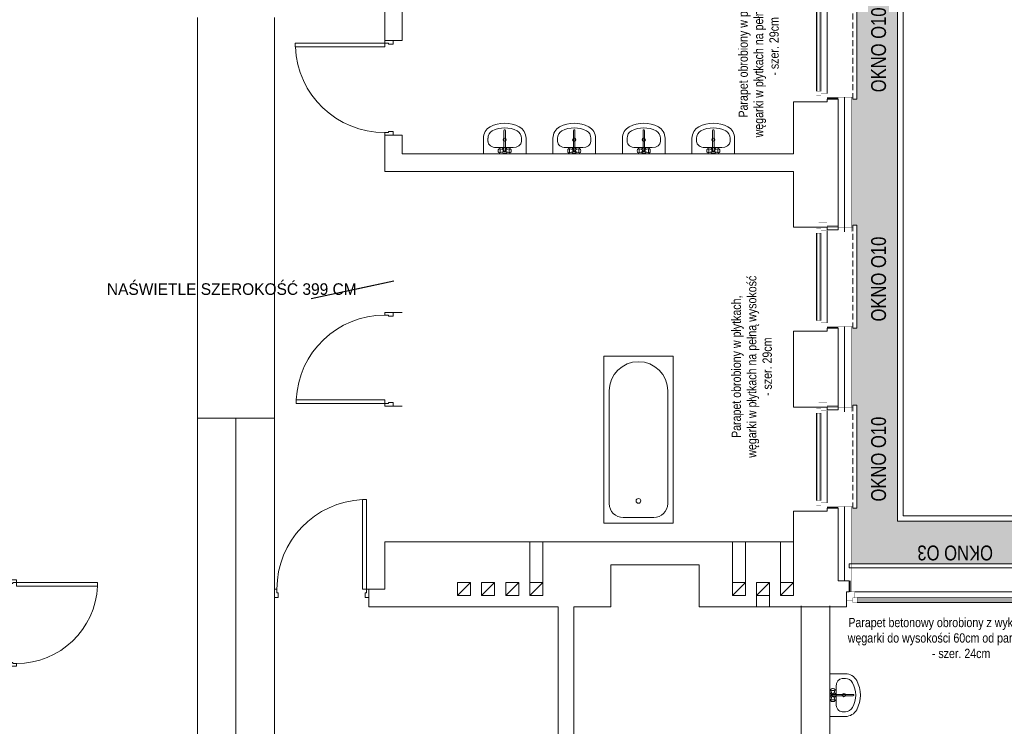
# Model space of a CAD drawing. Header units: millimetres. Extents: x 18880 to 99371, y -5529 to 27899.
# Tile 120 of 161: x 22826 to 23888, y 23627 to 24389. Entities that reach past the tile are written whole.
import ezdxf

# ---------------------------------------------------------------- set-up
doc = ezdxf.new("R2010")
doc.units = ezdxf.units.MM
doc.set_wipeout_variables(frame=1)
doc.linetypes.add('DASHED', pattern=[19.05, 12.7, -6.35])
for name, color, linetype, lineweight in [('AA_HATCH', 251, 'Continuous', 0), ('AA_IZOLACJA', 251, 'Continuous', 0), ('AA_OPIS', 2, 'Continuous', 0), ('AA_WIDOK', 254, 'Continuous', 0), ('Drzwi ArchiCAD_Nr_Pióra__1', 7, 'Continuous', 13), ('Drzwi ArchiCAD_Nr_Pióra__23', 4, 'Continuous', 20), ('Drzwi ArchiCAD_Nr_Pióra__3', 4, 'Continuous', 18), ('inwentaryzacja_wyposazenie_sanitarne_Nr_pióra__1', 7, 'Continuous', 13), ('K_SCIANY', 90, 'Continuous', 20), ('Komentarz - Tekst_Nr_Pióra__1', 7, 'Continuous', 13), ('Komentarz - Tekst_Nr_Pióra__20', 1, 'Continuous', 0), ('Konstrukcja - Słupy_Nr_Pióra__1', 7, 'Continuous', 13)]:
    doc.layers.add(name, color=color, linetype=linetype, lineweight=lineweight)
for name, color, linetype in [('Drzwi ArchiCAD', 7, 'Continuous'), ('inwentaryzacja_wyposazenie_sanitarne', 7, 'Continuous'), ('Konstrukcja - Słupy', 7, 'Continuous'), ('Okna ArchiCADa', 7, 'Continuous')]:
    doc.layers.add(name, color=color, linetype=linetype)
doc.styles.add('ARIAL', font='arial.ttf')
doc.styles.add('Arial Narrow', font='txt')
doc.styles.add('GENERATED_STYLE_1', font='txt')
doc.styles.get("Standard").update_dxf_attribs({"font": 'arial.ttf'})
doc.linetypes.add('STYROPIAN', pattern='A,0.000141,[1,styropian.shx,S=1,R=0,X=0,Y=0],-14.102004', length=14.102145)
doc.dimstyles.new('GENERATED_STYLE__5', dxfattribs={"dimtxt": 0.18, "dimasz": 91.2, "dimexe": 0.18, "dimexo": 0.0625, "dimgap": 0.09, "dimtad": 0, "dimtih": 1, "dimtoh": 1, "dimdec": 4, "dimzin": 0, "dimdsep": 46, "dimtxsty": 'Standard', "dimcen": 0.09, "dimadec": 0, "dimazin": 0, "dimtfac": 1, "dimtdec": 4, "dimtmove": 0, "dimatfit": 3, "dimldrblk": 'ARROWHEAD_5', "dimfxl": 1, "dimtolj": 1, "dimtzin": 0, "dimarcsym": 0})

# ---------------------------------------------------------------- blocks, each defined once
blk = doc.blocks.new('D1 Drzwi proste 12_9')
at = {"layer": 'Drzwi ArchiCAD_Nr_Pióra__1', "linetype": 'Continuous'}
for p, q in [((-465, 0), (-465, -90)), ((465, 0), (465, -90))]:
    blk.add_line(p, q, dxfattribs=at)
at = {"layer": 'Drzwi ArchiCAD_Nr_Pióra__23', "linetype": 'Continuous'}
for p, q in [((-437, 0), (-465, 0)), ((-465, 0), (-465, -90)), ((-437, -40), (-437, 0)), ((465, 0), (437, 0)), ((437, 0), (437, -40)), ((465, -90), (465, 0)), ((-465, -90), (-425, -90)), ((-425, -40), (-437, -40)), ((-425, -90), (-425, -40)), ((437, -40), (425, -40)), ((425, -40), (425, -90)), ((425, -90), (465, -90))]:
    blk.add_line(p, q, dxfattribs=at)
at = {"layer": 'Drzwi ArchiCAD_Nr_Pióra__3', "linetype": 'Continuous'}
for p, q in [((437, 874), (397, 874)), ((397, 874), (397, 0)), ((437, 0), (437, 874)), ((397, 0), (437, 0))]:
    blk.add_line(p, q, dxfattribs=at)
blk.add_arc((437, 0), 874, 92.6231, 180, dxfattribs=at)
blk = doc.blocks.new('D1 Drzwi proste 12_11')
at = {"layer": 'Drzwi ArchiCAD_Nr_Pióra__1', "linetype": 'Continuous'}
for p, q in [((-510, 0), (-510, -90)), ((510, 0), (510, -90))]:
    blk.add_line(p, q, dxfattribs=at)
at = {"layer": 'Drzwi ArchiCAD_Nr_Pióra__23', "linetype": 'Continuous'}
for p, q in [((-482, 0), (-510, 0)), ((-510, 0), (-510, -90)), ((-482, -40), (-482, 0)), ((510, 0), (482, 0)), ((482, 0), (482, -40)), ((510, -90), (510, 0)), ((-510, -90), (-470, -90)), ((-470, -40), (-482, -40)), ((-470, -90), (-470, -40)), ((482, -40), (470, -40)), ((470, -40), (470, -90)), ((470, -90), (510, -90))]:
    blk.add_line(p, q, dxfattribs=at)
at = {"layer": 'Drzwi ArchiCAD_Nr_Pióra__3', "linetype": 'Continuous'}
for p, q in [((482, 964), (442, 964)), ((442, 964), (442, 0)), ((482, 0), (482, 964)), ((442, 0), (482, 0))]:
    blk.add_line(p, q, dxfattribs=at)
blk.add_arc((482, 0), 964, 92.3781, 180, dxfattribs=at)
blk = doc.blocks.new('D1 Drzwi proste 12_12')
at = {"layer": 'Drzwi ArchiCAD_Nr_Pióra__1', "linetype": 'Continuous'}
for p, q in [((-505, 0), (-505, -90)), ((505, 0), (505, -90))]:
    blk.add_line(p, q, dxfattribs=at)
at = {"layer": 'Drzwi ArchiCAD_Nr_Pióra__23', "linetype": 'Continuous'}
for p, q in [((-477, 0), (-505, 0)), ((-505, 0), (-505, -90)), ((-477, -40), (-477, 0)), ((505, 0), (477, 0)), ((477, 0), (477, -40)), ((505, -90), (505, 0)), ((-505, -90), (-465, -90)), ((-465, -40), (-477, -40)), ((-465, -90), (-465, -40)), ((477, -40), (465, -40)), ((465, -40), (465, -90)), ((465, -90), (505, -90))]:
    blk.add_line(p, q, dxfattribs=at)
at = {"layer": 'Drzwi ArchiCAD_Nr_Pióra__3', "linetype": 'Continuous'}
for p, q in [((477, 954), (437, 954)), ((437, 954), (437, 0)), ((477, 0), (477, 954)), ((437, 0), (477, 0))]:
    blk.add_line(p, q, dxfattribs=at)
blk.add_arc((477, 0), 954, 92.403, 180, dxfattribs=at)
blk = doc.blocks.new('D1 Drzwi proste 12_19')
at = {"layer": 'Drzwi ArchiCAD_Nr_Pióra__1', "linetype": 'Continuous'}
for p, q in [((-510, 0), (-510, -90)), ((510, 0), (510, -90))]:
    blk.add_line(p, q, dxfattribs=at)
at = {"layer": 'Drzwi ArchiCAD_Nr_Pióra__23', "linetype": 'Continuous'}
for p, q in [((-482, 0), (-510, 0)), ((-510, 0), (-510, -90)), ((-482, -40), (-482, 0)), ((510, 0), (482, 0)), ((482, 0), (482, -40)), ((510, -90), (510, 0)), ((-510, -90), (-470, -90)), ((-470, -40), (-482, -40)), ((-470, -90), (-470, -40)), ((482, -40), (470, -40)), ((470, -40), (470, -90)), ((470, -90), (510, -90))]:
    blk.add_line(p, q, dxfattribs=at)
at = {"layer": 'Drzwi ArchiCAD_Nr_Pióra__3', "linetype": 'Continuous'}
for p, q in [((482, 964), (442, 964)), ((442, 964), (442, 0)), ((482, 0), (482, 964)), ((442, 0), (482, 0))]:
    blk.add_line(p, q, dxfattribs=at)
blk.add_arc((482, 0), 964, 92.3781, 180, dxfattribs=at)
blk = doc.blocks.new('Słup_41_2', base_point=(204745, -29756))
at = {"layer": 'Konstrukcja - Słupy_Nr_Pióra__1', "linetype": 'Continuous'}
blk.add_line((204675, -29826), (204815, -29686), dxfattribs=at)
at = {"layer": 'Konstrukcja - Słupy_Nr_Pióra__1', "linetype": 'Continuous', "flags": 128}
blk.add_lwpolyline([(204675, -29826), (204815, -29826), (204815, -29686), (204675, -29686)], close=True, dxfattribs=at)
blk = doc.blocks.new('Słup_42_2', base_point=(204485, -29756))
at = {"layer": 'Konstrukcja - Słupy_Nr_Pióra__1', "linetype": 'Continuous'}
blk.add_line((204415, -29826), (204555, -29686), dxfattribs=at)
at = {"layer": 'Konstrukcja - Słupy_Nr_Pióra__1', "linetype": 'Continuous', "flags": 128}
blk.add_lwpolyline([(204415, -29826), (204555, -29826), (204555, -29686), (204415, -29686)], close=True, dxfattribs=at)
blk = doc.blocks.new('Słup_43_2', base_point=(204225, -29756))
at = {"layer": 'Konstrukcja - Słupy_Nr_Pióra__1', "linetype": 'Continuous'}
blk.add_line((204155, -29826), (204295, -29686), dxfattribs=at)
at = {"layer": 'Konstrukcja - Słupy_Nr_Pióra__1', "linetype": 'Continuous', "flags": 128}
blk.add_lwpolyline([(204155, -29826), (204295, -29826), (204295, -29686), (204155, -29686)], close=True, dxfattribs=at)
blk = doc.blocks.new('Słup_239_2', base_point=(202040, -29756))
at = {"layer": 'Konstrukcja - Słupy_Nr_Pióra__1', "linetype": 'Continuous'}
blk.add_line((201970, -29826), (202110, -29686), dxfattribs=at)
at = {"layer": 'Konstrukcja - Słupy_Nr_Pióra__1', "linetype": 'Continuous', "flags": 128}
blk.add_lwpolyline([(201970, -29826), (202110, -29826), (202110, -29686), (201970, -29686)], close=True, dxfattribs=at)
blk = doc.blocks.new('Słup_240_2', base_point=(201780, -29756))
at = {"layer": 'Konstrukcja - Słupy_Nr_Pióra__1', "linetype": 'Continuous'}
blk.add_line((201710, -29826), (201850, -29686), dxfattribs=at)
at = {"layer": 'Konstrukcja - Słupy_Nr_Pióra__1', "linetype": 'Continuous', "flags": 128}
blk.add_lwpolyline([(201710, -29826), (201850, -29826), (201850, -29686), (201710, -29686)], close=True, dxfattribs=at)
blk = doc.blocks.new('Słup_241_2', base_point=(201520, -29756))
at = {"layer": 'Konstrukcja - Słupy_Nr_Pióra__1', "linetype": 'Continuous'}
blk.add_line((201450, -29826), (201590, -29686), dxfattribs=at)
at = {"layer": 'Konstrukcja - Słupy_Nr_Pióra__1', "linetype": 'Continuous', "flags": 128}
blk.add_lwpolyline([(201450, -29826), (201590, -29826), (201590, -29686), (201450, -29686)], close=True, dxfattribs=at)
blk = doc.blocks.new('Słup_242_2', base_point=(201260, -29756))
at = {"layer": 'Konstrukcja - Słupy_Nr_Pióra__1', "linetype": 'Continuous'}
blk.add_line((201190, -29826), (201330, -29686), dxfattribs=at)
at = {"layer": 'Konstrukcja - Słupy_Nr_Pióra__1', "linetype": 'Continuous', "flags": 128}
blk.add_lwpolyline([(201190, -29826), (201330, -29826), (201330, -29686), (201190, -29686)], close=True, dxfattribs=at)
blk = doc.blocks.new('Umywalka 01 12_2')
at = {"layer": 'inwentaryzacja_wyposazenie_sanitarne_Nr_pióra__1', "linetype": 'Continuous'}
for p, q in [((-230, 0), (-230, -168)), ((230, 0), (-230, 0)), ((230, 0), (230, -168)), ((-91, -68), (-91, -68)), ((91, -68), (-91, -68)), ((-69, -23), (-70, -29)), ((-70, -29), (-70, -36)), ((-70, -36), (-69, -43)), ((-68, -17), (-69, -23)), ((-69, -43), (-68, -48)), ((-66, -14), (-68, -17)), ((-68, -48), (-66, -51)), ((-60, -10), (-66, -14)), ((-60, -55), (-66, -51)), ((-58, -9), (-60, -10)), ((-60, -55), (-58, -57)), ((-55, -10), (-58, -9)), ((-20, -21), (-58, -9)), ((-20, -45), (-58, -57)), ((-58, -57), (-55, -55)), ((-52, -14), (-55, -10)), ((-55, -55), (-52, -51)), ((-50, -21), (-52, -14)), ((-52, -51), (-50, -45)), ((-50, -29), (-50, -21)), ((-50, -37), (-50, -29)), ((-50, -45), (-50, -37)), ((-8, -31), (-8, -252)), ((8, -252), (8, -31)), ((20, -21), (58, -9)), ((20, -45), (58, -57)), ((52, -14), (50, -21)), ((50, -21), (50, -29)), ((50, -29), (50, -37)), ((50, -37), (50, -45)), ((50, -45), (52, -51)), ((55, -10), (52, -14)), ((52, -51), (55, -55)), ((58, -9), (55, -10)), ((55, -55), (58, -57)), ((60, -10), (58, -9)), ((58, -57), (60, -55)), ((60, -10), (66, -14)), ((60, -55), (66, -51)), ((68, -17), (66, -14)), ((66, -51), (68, -48)), ((69, -23), (68, -17)), ((68, -48), (69, -43)), ((70, -29), (69, -23)), ((69, -43), (70, -36)), ((70, -36), (70, -29)), ((-180, -134), (-180, -168)), ((180, -134), (180, -168))]:
    blk.add_line(p, q, dxfattribs=at)
blk.add_circle((0, -152), 17.5, dxfattribs=at)
for centre, radius, start, end in [((0, -33), 30, 27.9765, 152.0235), ((0, -33), 30, 207.9765, 254.7747), ((0, -33), 16.8, 298.0549, 241.9451), ((0, -33), 8, 10, 170), ((0, -33), 30, 285.2253, 332.0235), ((-91, -168), 139, 180, 241.5254), ((-91, -168), 88.9, 180, 241.5254), ((91, -168), 88.9, 298.4746, 0), ((91, -168), 139, 298.4746, 0), ((0, 0), 330, 241.5254, 298.4746), ((0, 0), 280, 241.5254, 298.4746), ((0, -252), 7.88, 180, 0)]:
    blk.add_arc(centre, radius, start, end, dxfattribs=at)
for centre, major_axis, start_param, end_param in [((-91, -134), (88.9, 0), 1.570796, 3.141593), ((91, -134), (-88.9, 0), 3.141593, 4.712389)]:
    blk.add_ellipse(centre, major_axis=major_axis, ratio=0.750558, start_param=start_param, end_param=end_param, dxfattribs=at)
blk = doc.blocks.new('Wanna 12')
at = {"layer": 'inwentaryzacja_wyposazenie_sanitarne_Nr_pióra__1', "linetype": 'Continuous'}
for p, q in [((0, 0), (0, 750)), ((0, 750), (1800, 750)), ((1800, 750), (1800, 0)), ((1425, 690), (210, 690)), ((60, 210), (60, 540)), ((0, 0), (1800, 0)), ((1425, 60), (210, 60))]:
    blk.add_line(p, q, dxfattribs=at)
blk.add_circle((240, 375), 25, dxfattribs=at)
for centre, radius, start, end in [((210, 540), 150, 90, 180), ((1425, 375), 315, 270, 90), ((210, 210), 150, 180, 270)]:
    blk.add_arc(centre, radius, start, end, dxfattribs=at)
blk = doc.blocks.new('Umywalka 01 12_6')
at = {"layer": 'inwentaryzacja_wyposazenie_sanitarne_Nr_pióra__1', "linetype": 'Continuous'}
for p, q in [((-230, 0), (-230, -168)), ((230, 0), (-230, 0)), ((230, 0), (230, -168)), ((-91, -68), (-91, -68)), ((91, -68), (-91, -68)), ((-69, -23), (-70, -29)), ((-70, -29), (-70, -36)), ((-70, -36), (-69, -43)), ((-68, -17), (-69, -23)), ((-69, -43), (-68, -48)), ((-66, -14), (-68, -17)), ((-68, -48), (-66, -51)), ((-60, -10), (-66, -14)), ((-60, -55), (-66, -51)), ((-58, -9), (-60, -10)), ((-60, -55), (-58, -57)), ((-55, -10), (-58, -9)), ((-20, -21), (-58, -9)), ((-20, -45), (-58, -57)), ((-58, -57), (-55, -55)), ((-52, -14), (-55, -10)), ((-55, -55), (-52, -51)), ((-50, -21), (-52, -14)), ((-52, -51), (-50, -45)), ((-50, -29), (-50, -21)), ((-50, -37), (-50, -29)), ((-50, -45), (-50, -37)), ((-8, -31), (-8, -252)), ((8, -252), (8, -31)), ((20, -21), (58, -9)), ((20, -45), (58, -57)), ((52, -14), (50, -21)), ((50, -21), (50, -29)), ((50, -29), (50, -37)), ((50, -37), (50, -45)), ((50, -45), (52, -51)), ((55, -10), (52, -14)), ((52, -51), (55, -55)), ((58, -9), (55, -10)), ((55, -55), (58, -57)), ((60, -10), (58, -9)), ((58, -57), (60, -55)), ((60, -10), (66, -14)), ((60, -55), (66, -51)), ((68, -17), (66, -14)), ((66, -51), (68, -48)), ((69, -23), (68, -17)), ((68, -48), (69, -43)), ((70, -29), (69, -23)), ((69, -43), (70, -36)), ((70, -36), (70, -29)), ((-180, -134), (-180, -168)), ((180, -134), (180, -168))]:
    blk.add_line(p, q, dxfattribs=at)
blk.add_circle((0, -152), 17.5, dxfattribs=at)
for centre, radius, start, end in [((0, -33), 30, 27.9765, 152.0235), ((0, -33), 30, 207.9765, 254.7747), ((0, -33), 16.8, 298.0549, 241.9451), ((0, -33), 8, 10, 170), ((0, -33), 30, 285.2253, 332.0235), ((-91, -168), 139, 180, 241.5254), ((-91, -168), 88.9, 180, 241.5254), ((91, -168), 88.9, 298.4746, 0), ((91, -168), 139, 298.4746, 0), ((0, 0), 330, 241.5254, 298.4746), ((0, 0), 280, 241.5254, 298.4746), ((0, -252), 7.88, 180, 0)]:
    blk.add_arc(centre, radius, start, end, dxfattribs=at)
for centre, major_axis, start_param, end_param in [((-91, -134), (88.9, 0), 1.570796, 3.141593), ((91, -134), (-88.9, 0), 3.141593, 4.712389)]:
    blk.add_ellipse(centre, major_axis=major_axis, ratio=0.750558, start_param=start_param, end_param=end_param, dxfattribs=at)
blk = doc.blocks.new('ARROWHEAD_5')
at = {"linetype": 'Continuous'}
blk.add_line((0, 0), (-1, 0), dxfattribs=at)
blk.add_solid([(-1, 0.2679), (0, 0), (-1, -0.2679), (-1, 0.2679)], dxfattribs=at)
blk = doc.blocks.new('okno cc')
at = {"layer": 'AA_WIDOK', "color": 4, "const_width": 0.3}
for points in [[(-9, 117), (0, 117)], [(0, 0), (-9, 0)]]:
    blk.add_lwpolyline(points, dxfattribs=at)
at = {"layer": 'AA_WIDOK', "linetype": 'DASHED', "ltscale": 0.5}
blk.add_lwpolyline([(28, 3), (28, 114)], dxfattribs=at)
at = {"layer": 'AA_WIDOK', "color": 4}
blk.add_lwpolyline([(28, 3), (32, 3), (32, 114), (28, 114)], dxfattribs=at)
at = {"color": 4}
blk.add_wipeout([(-11.5, 105.5), (-6.5, 105.5), (-6.5, 108), (0, 108), (0, 9), (-6.5, 9), (-6.5, 11.5), (-11.5, 11.5)], dxfattribs=at).dxf.layer = 'AA_WIDOK'
at = {"layer": 'AA_IZOLACJA', "linetype": 'STYROPIAN', "ltscale": 0.2}
for points in [[(12, 113), (0, 113)], [(12, 4), (0, 4)]]:
    blk.add_lwpolyline(points, dxfattribs=at)
at = {"layer": 'AA_WIDOK', "color": 4, "const_width": 0.3}
for points in [[(-9, 110.5), (-9, 117)], [(0, 117), (0, 108)], [(-11.5, 105.5), (-11.5, 110.5)], [(-11.5, 110.5), (-6.5, 110.5)], [(-6.5, 110.5), (-9, 110.5)], [(-6.5, 108), (-6.5, 110.5)], [(-6.5, 110.5), (-6.5, 105.5)], [(0, 108), (-6.5, 108)], [(-6.5, 105.5), (-11.5, 105.5)], [(-10, 11.5), (-10, 105.5)], [(-9, 11.5), (-9, 105.5)], [(-8, 11.5), (-8, 105.5)], [(-11.5, 6.5), (-11.5, 11.5)], [(-11.5, 11.5), (-6.5, 11.5)], [(-6.5, 11.5), (-6.5, 6.5)], [(-6.5, 6.5), (-11.5, 6.5)], [(-9, 0), (-9, 6.5)], [(-9, 6.5), (-6.5, 6.5)], [(-6.5, 6.5), (-6.5, 9)], [(-6.5, 9), (0, 9)], [(0, 9), (0, 0)]]:
    blk.add_lwpolyline(points, dxfattribs=at)
at = {"layer": 'AA_WIDOK', "const_width": 0.3}
for points in [[(28, 112), (0, 112)], [(28, 5), (0, 5)]]:
    blk.add_lwpolyline(points, dxfattribs=at)
at = {"layer": 'AA_WIDOK', "color": 4}
for points in [[(0, 108), (0, 9)], [(-11.5, 11.5), (-11.5, 105.5)], [(-11.5, 11.5), (-11.5, 105.5)], [(-6.5, 11.5), (-6.5, 105.5)]]:
    blk.add_lwpolyline(points, dxfattribs=at)
blk = doc.blocks.new('O1 rozwierane 12_23')
at = {"layer": 'AA_IZOLACJA', "linetype": 'STYROPIAN', "ltscale": 0.2}
for points in [[(-1135, 120), (-1135, 0)], [(1165, 120), (1165, 0)]]:
    blk.add_lwpolyline(points, dxfattribs=at)
at = {"layer": 'AA_WIDOK', "color": 4}
blk.add_lwpolyline([(-1145, 260), (-1145, 300), (1175, 300), (1175, 260)], dxfattribs=at)
at = {"layer": 'AA_WIDOK', "linetype": 'DASHED', "ltscale": 0.5}
blk.add_lwpolyline([(-1145, 260), (1175, 260)], dxfattribs=at)
at = {"layer": 'AA_WIDOK', "const_width": 3}
for points in [[(-1125, 260), (-1125, 0)], [(1155, 260), (1155, 0)]]:
    blk.add_lwpolyline(points, dxfattribs=at)
at = {"layer": 'AA_WIDOK', "color": 4, "const_width": 3}
for points in [[(-1175, 0), (-1175, -90)], [(1205, -90), (1205, 0)]]:
    blk.add_lwpolyline(points, dxfattribs=at)
at = {"color": 4}
blk.add_wipeout([(1090, -115), (1090, -65), (1115, -65), (1115, 0), (-1085, 0), (-1085, -65), (-1060, -65), (-1060, -115)], dxfattribs=at).dxf.layer = 'AA_WIDOK'
at = {"layer": 'AA_WIDOK', "color": 4, "const_width": 3}
for points in [[(-1085, 0), (-1175, 0)], [(-1085, -65), (-1085, 0)], [(1205, 0), (1115, 0)], [(1115, 0), (1115, -65)], [(-1175, -90), (-1110, -90)], [(-1110, -90), (-1110, -65)], [(-1110, -65), (-1085, -65)], [(-1060, -65), (-1110, -65)], [(-1110, -65), (-1110, -115)], [(-1060, -115), (-1060, -65)], [(-1060, -80), (1090, -80)], [(-1060, -90), (1090, -90)], [(-1060, -100), (1090, -100)], [(1140, -65), (1090, -65)], [(1090, -65), (1090, -115)], [(1115, -65), (1140, -65)], [(1140, -65), (1140, -90)], [(1140, -115), (1140, -65)], [(1140, -90), (1205, -90)], [(-1110, -115), (-1060, -115)], [(1090, -115), (1140, -115)]]:
    blk.add_lwpolyline(points, dxfattribs=at)
at = {"layer": 'AA_WIDOK', "color": 4}
for points in [[(1115, 0), (-1085, 0)], [(-1060, -65), (1090, -65)], [(-1060, -115), (1090, -115)], [(-1060, -115), (1090, -115)]]:
    blk.add_lwpolyline(points, dxfattribs=at)

msp = doc.modelspace()

# ---------------------------------------------------------------- hatches: boundary and pattern name
at = {"layer": 'AA_HATCH'}
h = msp.add_hatch(dxfattribs=at)
h.set_pattern_fill('AR-CONC', color=256, scale=0.1)
h.paths.add_polyline_path([(23773.01574, 25081.37583), (23089.51574, 25081.37583), (23089.51574, 25031.37583), (23208.01574, 25031.37583), (23208.01574, 25033.37583), (23206.01574, 25033.37583), (23206.01574, 25037.37583), (23317.01574, 25037.37583), (23317.01574, 25033.37583), (23315.01574, 25033.37583), (23315.01574, 25031.37583), (23437.01574, 25031.37583), (23437.01574, 25033.37583), (23435.01574, 25033.37583), (23435.01574, 25037.37583), (23546.01574, 25037.37583), (23546.01574, 25033.37583), (23544.01574, 25033.37583), (23544.01574, 25031.37583), (23723.01574, 25031.37583), (23723.01574, 24770.37583), (23725.01574, 24770.37583), (23725.01574, 24772.37583), (23729.01574, 24772.37583), (23729.01574, 24661.37583), (23725.01574, 24661.37583), (23725.01574, 24663.37583), (23723.01574, 24663.37583), (23723.01574, 24412.37583), (23725.01574, 24412.37583), (23725.01574, 24414.37583), (23729.01574, 24414.37583), (23729.01574, 24303.37583), (23725.01574, 24303.37583), (23725.01574, 24305.37583), (23723.01574, 24305.37583), (23723.01574, 24165.37583), (23725.01574, 24165.37583), (23725.01574, 24167.37583), (23729.01574, 24167.37583), (23729.01574, 24056.37583), (23725.01574, 24056.37583), (23725.01574, 24058.37583), (23723.01574, 24058.37583), (23723.01574, 23971.37583), (23725.01574, 23971.37583), (23725.01574, 23973.37583), (23729.01574, 23973.37583), (23729.01574, 23862.37583), (23725.01574, 23862.37583), (23725.01574, 23864.37583), (23723.01574, 23864.37583), (23723.01574, 23802.37583), (23953.01574, 23802.37583), (23953.01574, 23798.37583), (24014.01574, 23798.37583), (24014.01574, 23802.37583), (24246.01574, 23802.37583), (24246.01574, 23798.37583), (24323.01574, 23798.37583), (24323.01574, 23802.37583), (24555.01574, 23802.37583), (24555.01574, 23798.37583), (24626.01574, 23798.37583), (24626.01574, 23802.37583), (24858.01574, 23802.37583), (24858.01574, 23798.37583), (24922.03472, 23798.37583), (24922.03472, 23802.37583), (25154.03472, 23802.37583), (25154.03472, 23798.37583), (25220.03472, 23798.37583), (25220.03472, 23802.37583), (25442.03472, 23802.37583), (25442.03472, 23848.37583), (23773.01574, 23848.37583)])

# ---------------------------------------------------------------- linework, layer by layer
at = {"layer": 'K_SCIANY'}
for points in [[(23220.01574, 24532.37583), (23220.01574, 24366.37583), (23229.01574, 24366.37583), (23239.01574, 24366.37583), (23239.01574, 24503.37583)], [(23018.01574, 24391.37583), (23018.01574, 23959.37583)], [(23101.01574, 23959.37583), (23101.01574, 24391.37583)], [(23220.01574, 24073.37583), (23239.01574, 24073.37583)], [(23220.01574, 23972.37583), (23239.01574, 23972.37583)], [(23018.01574, 23959.37583), (23018.01574, 23094.37583)], [(23101.01574, 23959.37583), (23018.01574, 23959.37583)], [(23059.51574, 23094.37583), (23059.51574, 23959.37583)], [(23101.01574, 23775.37583), (23101.01574, 23959.37583)], [(23424.01574, 23397.37583), (23424.01574, 23756.37583), (23464.01574, 23756.37583), (23464.01574, 23801.37583), (23559.01574, 23801.37583), (23559.01574, 23756.37583), (23709.01574, 23756.37583), (23718.01574, 23756.37583), (23718.01574, 23763.37583), (23718.01574, 23772.37583), (23721.01574, 23772.37583), (23721.01574, 23784.37583), (23709.01574, 23784.37583), (23709.01574, 23862.37583), (23697.01574, 23862.37583), (23697.01574, 23859.37583), (23688.01574, 23859.37583), (23661.01574, 23859.37583), (23661.01574, 23826.37583), (23661.01574, 23782.37583)], [(23220.01574, 23826.37583), (23229.01574, 23826.37583)], [(23220.01574, 23826.37583), (23220.01574, 23775.37583)], [(23229.01574, 23826.37583), (23239.01574, 23826.37583)], [(23464.01574, 23826.37583), (23239.01574, 23826.37583)], [(23376.51574, 23782.37583), (23376.51574, 23826.37583)], [(23390.51574, 23782.37583), (23390.51574, 23826.37583)], [(23559.01574, 23826.37583), (23464.01574, 23826.37583)], [(23661.01574, 23826.37583), (23559.01574, 23826.37583)], [(23595.01574, 23782.37583), (23595.01574, 23826.37583)], [(23609.01574, 23782.37583), (23609.01574, 23826.37583)], [(23647.01574, 23782.37583), (23647.01574, 23826.37583)], [(23101.01574, 23775.37583), (23101.01574, 23766.37583)], [(23203.01574, 23775.37583), (23203.01574, 23766.37583)], [(23220.01574, 23775.37583), (23203.01574, 23775.37583)], [(23101.01574, 23766.37583), (23101.01574, 23756.37583)], [(23203.01574, 23766.37583), (23203.01574, 23756.37583)], [(23621.01574, 23768.37583), (23621.01574, 23756.37583)], [(23635.01574, 23768.37583), (23635.01574, 23756.37583)], [(23101.01574, 23397.37583), (23101.01574, 23756.37583)], [(23203.01574, 23756.37583), (23220.01574, 23756.37583)], [(23220.01574, 23756.37583), (23407.01574, 23756.37583)], [(23407.01574, 23756.37583), (23407.01574, 23397.37583)], [(23669.01574, 23757.37583), (23669.01574, 23117.37583)], [(23700.01574, 23117.37583), (23700.01574, 23757.37583)]]:
    msp.add_lwpolyline(points, dxfattribs=at)
for points in [[(23220.01574, 24225.37583), (23229.01574, 24225.37583), (23239.01574, 24225.37583), (23661.01574, 24225.37583), (23661.01574, 24165.37583), (23688.01574, 24165.37583), (23697.01574, 24165.37583), (23697.01574, 24162.37583), (23709.01574, 24162.37583), (23709.01574, 24303.37583), (23697.01574, 24303.37583), (23697.01574, 24300.37583), (23688.01574, 24300.37583), (23661.01574, 24300.37583), (23661.01574, 24244.37583), (23239.01574, 24244.37583), (23239.01574, 24264.37583), (23229.01574, 24264.37583), (23220.01574, 24264.37583)], [(23661.01574, 23971.37583), (23688.01574, 23971.37583), (23697.01574, 23971.37583), (23697.01574, 23968.37583), (23709.01574, 23968.37583), (23709.01574, 24056.37583), (23697.01574, 24056.37583), (23697.01574, 24053.37583), (23688.01574, 24053.37583), (23661.01574, 24053.37583)]]:
    msp.add_lwpolyline(points, close=True, dxfattribs=at)

# ---------------------------------------------------------------- block references
at = {"layer": 'Drzwi ArchiCAD', "linetype": 'Continuous', "yscale": 0.1, "zscale": 0.1}
for name, p, xscale, rotation in [('D1 Drzwi proste 12_11', (23220.01574, 24315.37583), 0.1, 90), ('D1 Drzwi proste 12_12', (23220.01574, 24022.87583), -0.1, 90), ('D1 Drzwi proste 12_9', (22823.01574, 23738.87583), -0.1, 270)]:
    msp.add_blockref(name, p, dxfattribs=dict(at, xscale=xscale, rotation=rotation))
at = {"layer": 'Drzwi ArchiCAD', "linetype": 'Continuous', "xscale": 0.1, "yscale": 0.1, "zscale": 0.1}
msp.add_blockref('D1 Drzwi proste 12_19', (23152.01574, 23775.37583), dxfattribs=at)
at = {"layer": 'inwentaryzacja_wyposazenie_sanitarne', "linetype": 'Continuous', "yscale": 0.1, "zscale": 0.1}
for name, p, xscale, rotation in [('Umywalka 01 12_2', (23349.415, 24244.37583), -0.1, 180), ('Umywalka 01 12_2', (23424.415, 24244.37583), -0.1, 180), ('Umywalka 01 12_2', (23499.415, 24244.37583), -0.1, 180), ('Umywalka 01 12_2', (23574.415, 24244.37583), -0.1, 180), ('Wanna 12', (23531.18595, 23846.37583), 0.1, 90), ('Umywalka 01 12_6', (23700.01574, 23661.07903), 0.1, 90)]:
    msp.add_blockref(name, p, dxfattribs=dict(at, xscale=xscale, rotation=rotation))
at = {"layer": 'Konstrukcja - Słupy', "xscale": 0.1, "yscale": 0.1, "zscale": 0.1}
for name, p in [('Słup_242_2', (23305.51574, 23775.37583)), ('Słup_241_2', (23331.51574, 23775.37583)), ('Słup_240_2', (23357.51574, 23775.37583)), ('Słup_239_2', (23383.51574, 23775.37583)), ('Słup_43_2', (23602.01574, 23775.37583)), ('Słup_42_2', (23628.01574, 23775.37583)), ('Słup_41_2', (23654.01574, 23775.37583))]:
    msp.add_blockref(name, p, dxfattribs=at)

# ---------------------------------------------------------------- texts
at = {"layer": 'AA_OPIS', "rotation": 90}
for s, insert, char_height, width, attachment_point, style in [('\\pxqc;{\\fArial Narrow|b0|i0|c238|p34;\\C217;\\c9381779;Parapet obrobiony w płytkach,\\Pwęgarki w płytkach na pełną wysokość\\P- szer. 29cm}', (23601.57584, 24210.14808), 10, 299.9998938, 1, 'Arial Narrow'), ('{\\W0.8;OKNO O10}', (23744.62259, 24356.37583), 16, 300, 2, 'ARIAL'), ('\\pxqc;{\\fArial Narrow|b0|i0|c238|p34;\\C217;\\c9381779;Parapet obrobiony w płytkach,\\Pwęgarki w płytkach na pełną wysokość\\P- szer. 29cm}', (23594.17403, 23864.93117), 10, 299.9998938, 1, 'Arial Narrow'), ('{\\W0.8;OKNO O10}', (23744.62259, 24109.37583), 16, 300, 2, 'ARIAL'), ('{\\W0.8;OKNO O10}', (23744.62259, 23915.37583), 16, 300, 2, 'ARIAL')]:
    msp.add_mtext(s, dxfattribs=dict(at, insert=insert, char_height=char_height, width=width, attachment_point=attachment_point, style=style))
at = {"layer": 'AA_OPIS', "insert": (23691.62321, 23744.33675), "char_height": 10, "width": 299.9998938, "attachment_point": 1, "style": 'Arial Narrow'}
msp.add_mtext('\\pxqc;{\\fArial Narrow|b0|i0|c238|p34;\\C9;\\c13081809;Parapet betonowy obrobiony z wykładziny PCV,\\Pwęgarki do wysokości 60cm od parapetu w PCV\\P- szer. 24cm}', dxfattribs=at)
at = {"layer": 'Komentarz - Tekst_Nr_Pióra__20', "linetype": 'Continuous', "insert": (23189.79073, 24098.51047), "char_height": 12.5, "width": 276.3434179, "attachment_point": 6, "style": 'GENERATED_STYLE_1'}
msp.add_mtext('{NAŚWIETLE SZEROKOŚĆ 399 CM}', dxfattribs=at)

# ---------------------------------------------------------------- leaders
at = {"layer": 'Komentarz - Tekst_Nr_Pióra__1', "linetype": 'Continuous', "annotation_type": 0, "has_hookline": 1, "hookline_direction": 1, "text_width": 265.47619}
msp.add_leader([(23230.03099, 24107.13175), (23189.88073, 24098.51047)], dimstyle='GENERATED_STYLE__5', dxfattribs=at)

# ---------------------------------------------------------------- next in the draw order: block references
for p in [(23697.01574, 24300.37583), (23697.01574, 24053.37583), (23697.01574, 23859.37583)]:
    msp.add_blockref('okno cc', p)

# ---------------------------------------------------------------- next in the draw order: linework, layer by layer
at = {"layer": 'AA_HATCH'}
for points in [[(25442.03472, 23854.37583), (23779.01574, 23854.37583), (23779.01574, 25087.37583), (23089.51574, 25087.37583)], [(25442.03472, 23848.37583), (23773.01574, 23848.37583), (23773.01574, 25081.37583), (23089.51574, 25081.37583)]]:
    msp.add_lwpolyline(points, dxfattribs=at)
at = {"layer": 'AA_IZOLACJA', "linetype": 'STYROPIAN', "ltscale": 1.4}
for points in [[(23716.01574, 24305.37583), (23716.01574, 24160.37583)], [(23716.01574, 24058.37583), (23716.01574, 23966.37583)], [(23716.01574, 23864.37583), (23716.01574, 23784.37583)]]:
    msp.add_lwpolyline(points, dxfattribs=at)
at = {"layer": 'AA_WIDOK', "const_width": 0.3}
for points in [[(23723.01574, 24305.37583), (23723.01574, 24160.37583)], [(23723.01574, 24058.37583), (23723.01574, 23966.37583)], [(23723.01574, 23864.37583), (23723.01574, 23798.37583)]]:
    msp.add_lwpolyline(points, dxfattribs=at)

# ---------------------------------------------------------------- next in the draw order: block references
at = {"layer": 'Okna ArchiCADa', "linetype": 'Continuous', "xscale": -0.1, "yscale": 0.1, "zscale": 0.1}
msp.add_blockref('O1 rozwierane 12_23', (23838.51574, 23772.37583), dxfattribs=at)

# ---------------------------------------------------------------- next in the draw order: texts
at = {"layer": 'AA_OPIS', "insert": (23835.25071, 23806.26305), "char_height": 16, "width": 300, "attachment_point": 2, "rotation": 180, "style": 'ARIAL'}
msp.add_mtext('{\\W0.8;OKNO O3}', dxfattribs=at)

doc.saveas('drawing.dxf')
